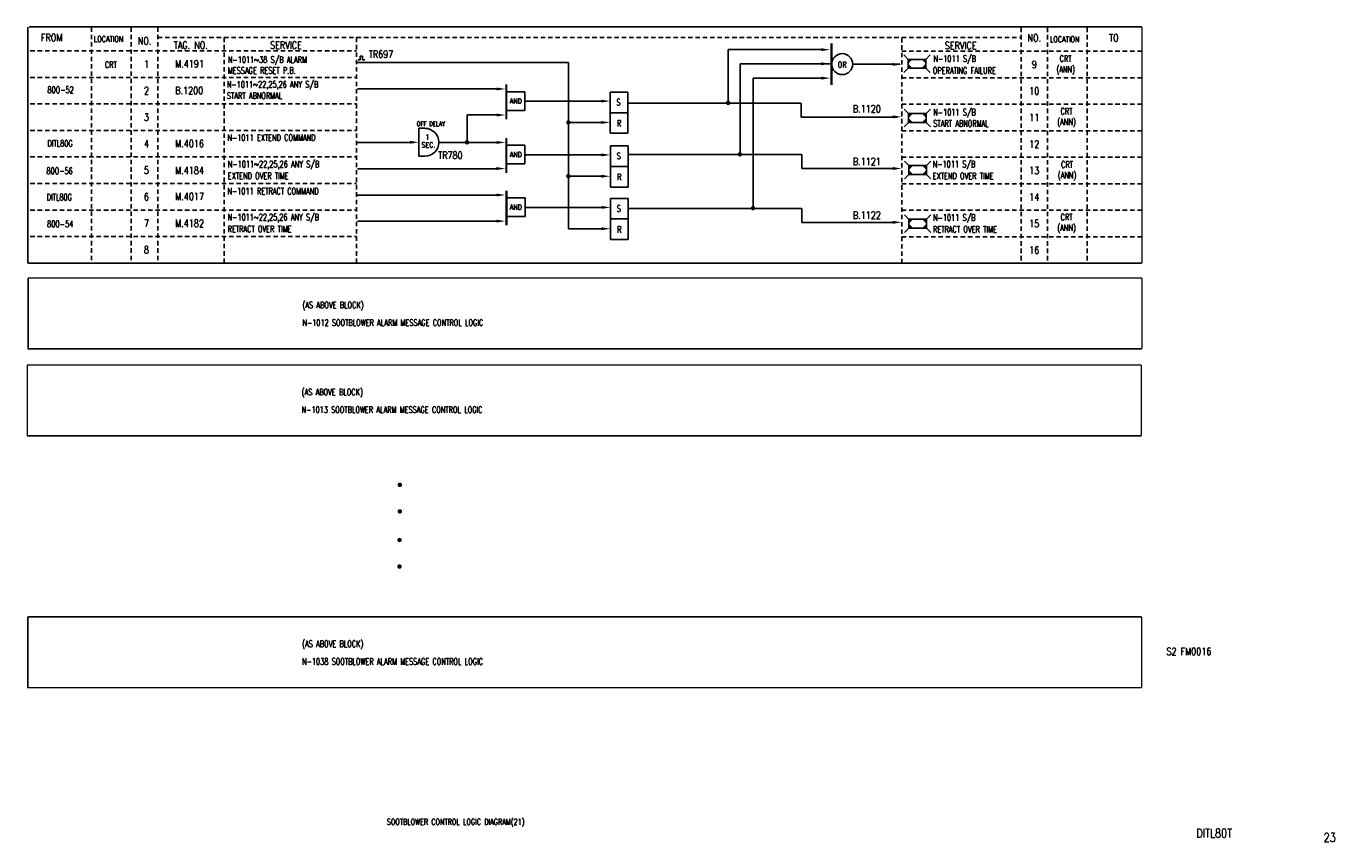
# Model space of a CAD drawing. Extents: x 16 to 460, y -301 to -24.
import ezdxf
from ezdxf.enums import TextEntityAlignment as Align

# ---------------------------------------------------------------- set-up
doc = ezdxf.new("R2010")
doc.units = 0
doc.header["$MEASUREMENT"] = 0
doc.linetypes.add('CENTER', pattern=[20, 8.8, -1, 0.4, -1, 8.8])
doc.linetypes.add('HIDDEN', pattern=[4, 1.5, -1, 1.5])
for name, color, linetype in [('CEN', 1, 'CENTER'), ('CON', 4, 'CONTINUOUS'), ('DCS', 7, 'CONTINUOUS'), ('HID', 2, 'HIDDEN')]:
    doc.layers.add(name, color=color, linetype=linetype)
doc.styles.add('ROMANS', font='romans', dxfattribs={"width": 0.8})

msp = doc.modelspace()

# ---------------------------------------------------------------- linework, layer by layer
at = {"layer": 'CEN', "const_width": 0.5}
for points in [[(16.83, -24.61), (16.83, -104.77)], [(394.97, -24.57), (17.15, -24.57)], [(394.97, -24.57), (394.97, -104.77)], [(394.81, -104.77), (16.83, -104.77)], [(394.96, -109.8), (16.83, -109.8)], [(16.91, -109.8), (16.91, -133.83)], [(394.96, -109.8), (394.96, -133.77)], [(394.96, -133.83), (16.75, -133.83)], [(394.7, -139.34), (16.56, -139.34)], [(16.64, -139.34), (16.64, -163.37)], [(394.7, -139.34), (394.7, -163.32)], [(394.7, -163.37), (16.49, -163.37)], [(394.87, -224.78), (16.73, -224.78)], [(16.81, -224.78), (16.81, -248.81)], [(394.87, -224.78), (394.87, -248.76)], [(394.87, -248.81), (16.66, -248.81)]]:
    msp.add_lwpolyline(points, dxfattribs=at)
at = {"layer": 'CON'}
for p, q in [((129.56, -35.72), (129.56, -34.54)), ((129.56, -34.54), (130.42, -34.54)), ((130.42, -34.54), (130.42, -35.72)), ((254.55, -32.29), (254.55, -50.39)), ((286.59, -32.29), (254.55, -32.29)), ((315.6, -35.59), (314.1, -34.09)), ((321.6, -35.59), (323.1, -34.09)), ((128.74, -36.61), (200.28, -36.61)), ((128.92, -35.72), (129.56, -35.72)), ((130.42, -35.72), (131.13, -35.72)), ((200.28, -36.61), (200.28, -93.11)), ((258.58, -37.09), (258.58, -67.8)), ((288.98, -37.09), (258.58, -37.09)), ((296.83, -37.24), (312.73, -37.24)), ((315.6, -38.59), (314.1, -40.09)), ((321.6, -35.59), (315.6, -35.59)), ((315.6, -35.59), (315.6, -38.59)), ((315.6, -38.59), (321.6, -38.59)), ((321.6, -38.59), (321.6, -35.59)), ((321.6, -38.59), (323.1, -40.09)), ((262.95, -41.98), (262.95, -86.11)), ((286.82, -41.98), (262.95, -41.98)), ((128.72, -45.62), (176.87, -45.62)), ((185.54, -46.59), (179.2, -46.59)), ((185.54, -46.59), (185.54, -52.89)), ((214.49, -46.72), (214.49, -60.65)), ((220.48, -46.72), (214.49, -46.72)), ((220.48, -60.65), (220.48, -46.72)), ((185.54, -52.89), (179.2, -52.89)), ((185.52, -49.8), (212.94, -49.8)), ((220.4, -50.43), (279.3, -50.43)), ((279.3, -50.43), (279.3, -55.15)), ((315.71, -53.96), (314.21, -52.46)), ((321.71, -53.96), (323.21, -52.46)), ((165.87, -64.32), (165.87, -54.45)), ((176.47, -54.45), (165.87, -54.45)), ((211.97, -57), (200.36, -57)), ((220.48, -53.68), (214.49, -53.68)), ((279.3, -55.15), (311.86, -55.15)), ((315.71, -56.96), (314.21, -58.46)), ((321.71, -53.96), (315.71, -53.96)), ((315.71, -53.96), (315.71, -56.96)), ((315.71, -56.96), (321.71, -56.96)), ((321.71, -56.96), (321.71, -53.96)), ((321.71, -56.96), (323.21, -58.46)), ((149.46, -58.99), (151.56, -58.99)), ((149.46, -58.99), (149.46, -68.44)), ((214.49, -60.65), (220.48, -60.65)), ((147.84, -63.76), (128.72, -63.76)), ((176.33, -63.84), (156.28, -63.84)), ((185.54, -64.74), (179.19, -64.74)), ((185.54, -64.74), (185.54, -71.04)), ((214.57, -64.98), (214.57, -78.91)), ((220.56, -64.98), (214.57, -64.98)), ((220.56, -78.91), (220.56, -64.98)), ((149.46, -68.44), (151.56, -68.44)), ((185.54, -68.01), (212.98, -68.01)), ((220.57, -67.93), (279.47, -67.93)), ((279.47, -67.93), (279.47, -72.65)), ((315.79, -71.63), (314.29, -70.13)), ((321.79, -71.63), (323.29, -70.13)), ((176.87, -72.71), (128.7, -72.71)), ((185.54, -71.04), (179.19, -71.04)), ((212.2, -75.27), (200.34, -75.27)), ((220.56, -71.94), (214.57, -71.94)), ((279.47, -72.65), (311.51, -72.65)), ((315.79, -74.63), (314.29, -76.13)), ((321.79, -71.63), (315.79, -71.63)), ((315.79, -71.63), (315.79, -74.63)), ((315.79, -74.63), (321.79, -74.63)), ((321.79, -74.63), (321.79, -71.63)), ((321.79, -74.63), (323.29, -76.13)), ((214.57, -78.91), (220.56, -78.91)), ((176.36, -81.67), (128.63, -81.67)), ((185.57, -82.58), (179.22, -82.58)), ((185.57, -82.58), (185.57, -88.88)), ((214.6, -82.79), (214.6, -96.73)), ((220.59, -82.79), (214.6, -82.79)), ((220.59, -96.73), (220.59, -82.79)), ((185.58, -85.82), (213.01, -85.82)), ((220.59, -86.2), (279.45, -86.2)), ((279.45, -86.2), (279.45, -90.92)), ((315.79, -89.83), (314.29, -88.33)), ((321.79, -89.83), (323.29, -88.33)), ((176.9, -90.54), (128.73, -90.54)), ((185.57, -88.88), (179.22, -88.88)), ((212.05, -93.11), (200.3, -93.11)), ((220.59, -89.75), (214.6, -89.75)), ((279.45, -90.92), (311.63, -90.92)), ((315.79, -92.83), (314.29, -94.33)), ((321.79, -89.83), (315.79, -89.83)), ((315.79, -89.83), (315.79, -92.83)), ((315.79, -92.83), (321.79, -92.83)), ((321.79, -92.83), (321.79, -89.83)), ((321.79, -92.83), (323.29, -94.33)), ((214.6, -96.73), (220.59, -96.73))]:
    msp.add_line(p, q, dxfattribs=at)
for points, const_width in [([(289.59, -30.1), (289.59, -44.28)], 0.8), ([(319.42, -38.59), (319.42, -38.66)], 1), ([(179.24, -44.04), (179.24, -55.95)], 0.7), ([(319.53, -56.96), (319.53, -57.03)], 1), ([(179.24, -62.27), (179.24, -74.1)], 0.7), ([(319.6, -74.63), (319.6, -74.69)], 1), ([(179.27, -80.1), (179.27, -91.93)], 0.7), ([(319.61, -92.83), (319.61, -92.9)], 1)]:
    msp.add_lwpolyline(points, dxfattribs=dict(at, const_width=const_width))
at = {"layer": 'CON', "const_width": 0.75}
for points in [[(254.12, -50.37, 1), (254.87, -50.37, 1)], [(199.9, -57, 1), (200.65, -57, 1)], [(165.48, -63.74, 1), (166.23, -63.74, 1)], [(258.1, -67.83, 1), (258.85, -67.83, 1)], [(199.88, -75.23, 1), (200.63, -75.23, 1)], [(262.55, -86.09, 1), (263.3, -86.09, 1)], [(142.69, -180, 1), (143.44, -180, 1)], [(142.69, -189, 1), (143.44, -189, 1)], [(142.59, -198.71, 1), (143.34, -198.71, 1)], [(142.59, -207.71, 1), (143.34, -207.71, 1)]]:
    msp.add_lwpolyline(points, format="xyb", close=True, dxfattribs=at)
at = {"layer": 'CON'}
msp.add_circle((293.21, -37.21), 3.57, dxfattribs=at)
msp.add_arc((151.56, -63.72), 4.72, 270, 90, dxfattribs=at)
for points in [[(286.16, -31.81), (289.16, -32.31), (286.16, -32.81)], [(286.16, -36.59), (289.16, -37.09), (286.16, -37.59)], [(310.35, -36.8), (310.35, -37.8), (313.35, -37.3)], [(317.1, -35.59), (315.6, -35.59), (315.6, -37.09)], [(315.6, -37.09), (315.6, -38.59), (317.1, -38.59)], [(320.1, -35.59), (321.6, -35.59), (321.6, -37.09)], [(321.6, -37.09), (321.6, -38.59), (320.1, -38.59)], [(286.16, -41.46), (289.16, -41.96), (286.16, -42.46)], [(175.89, -45.14), (175.89, -46.14), (178.89, -45.64)], [(211.4, -49.26), (211.4, -50.26), (214.4, -49.76)], [(175.88, -53.99), (175.88, -54.99), (178.88, -54.49)], [(211.4, -56.5), (211.4, -57.5), (214.4, -57)], [(310.33, -54.6), (310.33, -55.6), (313.33, -55.1)], [(317.21, -53.96), (315.71, -53.96), (315.71, -55.46)], [(315.71, -55.46), (315.71, -56.96), (317.21, -56.96)], [(320.21, -53.96), (321.71, -53.96), (321.71, -55.46)], [(321.71, -55.46), (321.71, -56.96), (320.21, -56.96)], [(146.46, -63.23), (146.46, -64.23), (149.46, -63.73)], [(175.88, -63.29), (175.88, -64.29), (178.88, -63.79)], [(211.48, -67.52), (211.48, -68.52), (214.48, -68.02)], [(175.87, -72.14), (175.87, -73.14), (178.87, -72.64)], [(211.48, -74.76), (211.48, -75.76), (214.48, -75.26)], [(310.38, -72.13), (310.38, -73.13), (313.38, -72.63)], [(317.29, -71.63), (315.79, -71.63), (315.79, -73.13)], [(315.79, -73.13), (315.79, -74.63), (317.29, -74.63)], [(320.29, -71.63), (321.79, -71.63), (321.79, -73.13)], [(321.79, -73.13), (321.79, -74.63), (320.29, -74.63)], [(175.91, -81.12), (175.91, -82.12), (178.91, -81.62)], [(211.51, -85.33), (211.51, -86.33), (214.51, -85.83)], [(175.9, -89.98), (175.9, -90.98), (178.9, -90.48)], [(211.51, -92.57), (211.51, -93.57), (214.51, -93.07)], [(310.37, -90.4), (310.37, -91.4), (313.37, -90.9)], [(317.29, -89.83), (315.79, -89.83), (315.79, -91.33)], [(315.79, -91.33), (315.79, -92.83), (317.29, -92.83)], [(320.29, -89.83), (321.79, -89.83), (321.79, -91.33)], [(321.79, -91.33), (321.79, -92.83), (320.29, -92.83)]]:
    msp.add_solid(points, dxfattribs=at)
at = {"layer": 'HID'}
for p, q in [((38.39, -24.71), (38.39, -104.66)), ((51.89, -24.71), (51.89, -104.43)), ((60.89, -24.71), (60.89, -104.66)), ((353.89, -24.82), (353.89, -104.82)), ((362.89, -24.82), (362.89, -104.8)), ((376.39, -24.82), (376.39, -104.8)), ((60.89, -28.21), (353.84, -28.21)), ((83.39, -28.21), (83.39, -104.66)), ((128.39, -28.21), (128.39, -104.71)), ((313.39, -28.32), (313.39, -104.82)), ((17.64, -32.71), (128.39, -32.71)), ((313.39, -32.82), (394.64, -32.82)), ((17.64, -41.71), (128.39, -41.71)), ((313.39, -41.82), (394.64, -41.82)), ((17.64, -50.71), (128.39, -50.71)), ((313.39, -50.82), (394.64, -50.82)), ((17.64, -59.71), (128.39, -59.71)), ((313.39, -59.82), (394.64, -59.82)), ((17.64, -68.71), (128.39, -68.71)), ((313.39, -68.82), (394.64, -68.82)), ((17.64, -77.71), (128.39, -77.71)), ((313.39, -77.82), (394.64, -77.82)), ((17.64, -86.71), (128.39, -86.71)), ((313.39, -86.82), (394.64, -86.82)), ((17.64, -95.71), (128.39, -95.71)), ((313.39, -95.82), (394.64, -95.82))]:
    msp.add_line(p, q, dxfattribs=at)

# ---------------------------------------------------------------- texts
at = {"layer": 'CON', "style": 'ROMANS'}
for s, height, width, p in [('FROM', 2.5, 0.8, (24.89, -28.21)), ('NO.', 2.5, 0.8, (56.44, -29.33)), ('TAG. NO. ', 2.5, 0.8, (72.8, -30.76)), ('SERVICE', 2.5, 0.8, (104.4, -30.76)), ('SERVICE', 2.5, 0.8, (333.41, -30.91)), ('NO.', 2.5, 0.8, (358.39, -28.32)), ('TO', 2.5, 0.8, (385.39, -28.32)), ('CRT', 2.2, 0.7, (369.01, -35.34)), (' 1', 2.5, 0.8, (56.39, -37.21)), ('OR', 2, 0.8, (293.19, -37.38)), ('9', 2.5, 0.8, (358.39, -37.32)), ('(ANN)', 2.2, 0.7, (369.01, -39.11)), (' 2', 2.5, 0.8, (56.39, -46.21)), ('AND', 1.75, 0.8, (182.39, -49.74)), ('S', 2.2, 0.7, (217.29, -50.13)), ('10', 2.5, 0.8, (358.39, -46.32)), ('CRT', 2.2, 0.7, (369.32, -53.2)), (' 3', 2.5, 0.8, (56.39, -55.21)), ('OFF DELAY', 1.5, 0.8, (153.59, -57.46)), ('R', 2.2, 0.7, (217.45, -57.27)), ('11', 2.5, 0.8, (358.39, -55.32)), ('(ANN)', 2.2, 0.7, (369.32, -56.97)), ('1', 1.75, 0.8, (152.35, -61.98)), (' 4', 2.5, 0.8, (56.39, -64.21)), ('SEC.', 1.75, 0.8, (152.74, -64.64)), ('12', 2.5, 0.8, (358.39, -64.32)), ('AND', 1.75, 0.8, (182.39, -67.89)), ('S', 2.2, 0.7, (217.37, -68.39)), ('CRT', 2.2, 0.7, (369.49, -71.27)), (' 5', 2.5, 0.8, (56.39, -73.21)), ('R', 2.2, 0.7, (217.53, -75.53)), ('13', 2.5, 0.8, (358.39, -73.32)), ('(ANN)', 2.2, 0.7, (369.49, -75.04)), (' 6', 2.5, 0.8, (56.39, -82.21)), ('14', 2.5, 0.8, (358.39, -82.32)), ('AND', 1.75, 0.8, (182.42, -85.73)), ('S', 2.2, 0.7, (217.4, -86.21)), ('CRT', 2.2, 0.7, (369.33, -89.11)), (' 7', 2.5, 0.8, (56.39, -91.21)), ('R', 2.2, 0.7, (217.56, -93.34)), ('15', 2.5, 0.8, (358.39, -91.32)), ('(ANN)', 2.2, 0.7, (369.33, -92.88)), (' 8', 2.5, 0.8, (56.39, -100.21)), ('16', 2.5, 0.8, (358.39, -100.32))]:
    msp.add_text(s, height=height, dxfattribs=dict(at, width=width)).set_placement(p, align=Align.MIDDLE)
for s, height, width, p in [('LOCATION', 2, 0.8, (39.2, -30.28)), ('LOCATION', 2, 0.8, (363.7, -30.39)), ('N-1011~38 S/B ALARM', 2.2, 0.7, (84.71, -37.44)), ('N-1011 S/B', 2.2, 0.7, (324.15, -37.1)), ('CRT', 2.2, 0.7, (42.95, -39.17)), ('MESSAGE RESET P.B.', 2.2, 0.7, (84.69, -41.12)), ('OPERATING FAILURE', 2.2, 0.7, (323.95, -41.15)), ('N-1011~22,25,26 ANY S/B', 2.2, 0.7, (84.36, -45.85)), ('80O-52', 2.2, 0.7, (23.47, -47.7)), ('START ABNORMAL', 2.2, 0.7, (84.36, -49.67)), ('N-1011 S/B', 2.2, 0.7, (324.1, -55.29)), ('START ABNORMAL', 2.2, 0.7, (324.1, -59.11)), ('N-1011 EXTEND COMMAND', 2.2, 0.7, (84.51, -63.9)), ('DITL80G', 2.2, 0.7, (23.46, -65.86)), ('N-1011~22,25,26 ANY S/B', 2.2, 0.7, (84.69, -72.9)), ('N-1011 S/B', 2.2, 0.7, (323.92, -72.91)), ('80O-56', 2.2, 0.7, (23.13, -75.19)), ('EXTEND OVER TIME', 2.2, 0.7, (84.69, -76.9)), ('EXTEND OVER TIME', 2.2, 0.7, (323.92, -76.91)), ('N-1011 RETRACT COMMAND', 2.2, 0.7, (84.53, -82.06)), ('DITL80G', 2.2, 0.7, (23.2, -84.11)), ('N-1011~22,25,26 ANY S/B', 2.2, 0.7, (84.6, -90.9)), ('N-1011 S/B', 2.2, 0.7, (324.01, -91.03)), ('80O-54', 2.2, 0.7, (23.34, -93.19)), ('RETRACT OVER TIME', 2.2, 0.7, (84.6, -94.9)), ('RETRACT OVER TIME', 2.2, 0.7, (324.01, -95.02)), ('(AS ABOVE BLOCK)', 2.2, 0.7, (109.99, -120.71)), ('N-1012 SOOTBLOWER ALARM MESSAGE CONTROL LOGIC', 2.2, 0.7, (109.99, -126.71)), ('(AS ABOVE BLOCK)', 2.2, 0.7, (109.73, -150.25)), ('N-1013 SOOTBLOWER ALARM MESSAGE CONTROL LOGIC', 2.2, 0.7, (109.73, -156.25)), ('(AS ABOVE BLOCK)', 2.2, 0.7, (109.89, -235.69)), ('N-1038 SOOTBLOWER ALARM MESSAGE CONTROL LOGIC', 2.2, 0.7, (109.89, -241.69))]:
    msp.add_text(s, height=height, dxfattribs=dict(at, width=width)).set_placement(p, align=Align.BOTTOM_LEFT)
at = {"layer": 'CON', "lineweight": 9, "style": 'ROMANS', "width": 0.8}
msp.add_text('SOOTBLOWER CONTROL LOGIC DIAGRAM(21)', height=2, dxfattribs=at).set_placement((138.65, -294.33), align=Align.MIDDLE_LEFT)
for s, p in [('DITL80T', (413.37, -300.59)), ('23', (456.61, -302.02))]:
    msp.add_text(s, height=3, dxfattribs=at).set_placement(p, align=Align.BOTTOM_LEFT)
at = {"layer": 'DCS', "style": 'ROMANS', "width": 0.8}
for s, p in [('TR697', (132.52, -35.83)), ('M.4191', (66.82, -39.1)), ('B.1200', (66.82, -48.15)), ('B.1120', (296.8, -54.37)), ('M.4016', (66.82, -66.19)), ('TR780', (156.05, -70.14)), ('B.1121', (296.8, -72.28)), ('M.4184', (66.82, -75.26)), ('M.4017', (66.82, -84.15)), ('B.1122', (296.8, -90.49)), ('M.4182', (66.82, -93.23))]:
    msp.add_text(s, height=2.5, dxfattribs=at).set_placement(p, align=Align.BOTTOM_LEFT)
at = {"layer": 'DCS', "lineweight": 15, "style": 'ROMANS', "width": 0.8}
msp.add_text('S2 FM0016', height=2.5, dxfattribs=at).set_placement((403.25, -238.49), align=Align.BOTTOM_LEFT)

doc.saveas('drawing.dxf')
